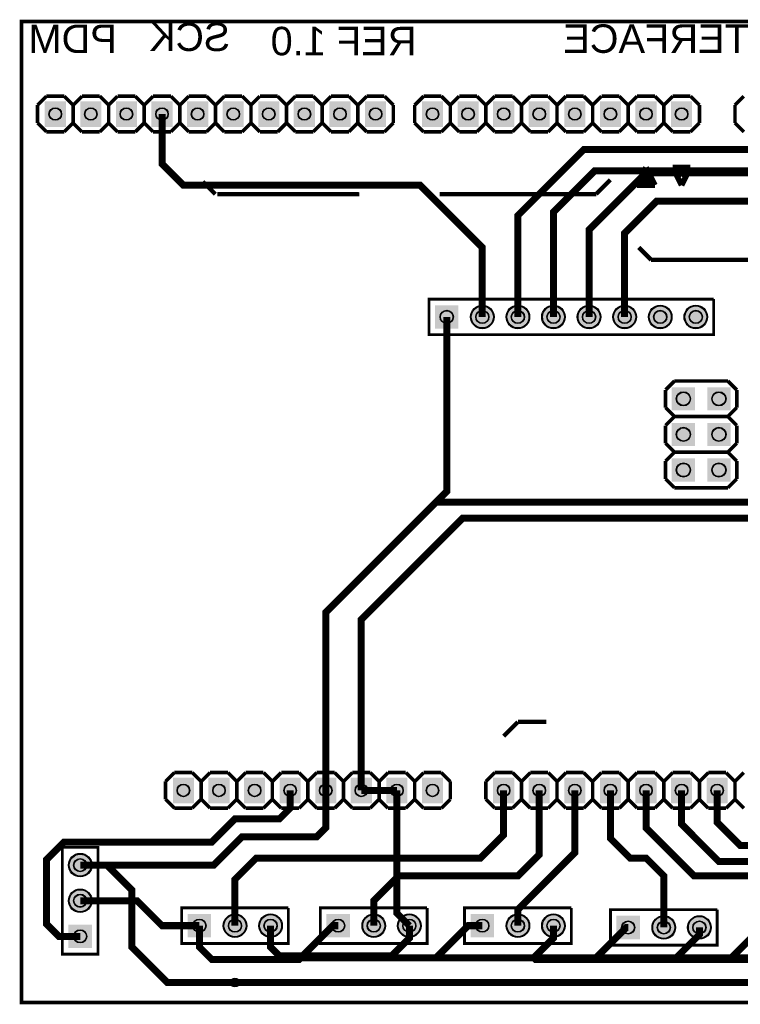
# Model space of a CAD drawing. Header units: millimetres. Extents: x 12 to 112, y -82 to -12.
# Tile 1 of 3: x 12 to 64, y -82 to -12. Entities that reach past the tile are written whole.
import ezdxf

# ---------------------------------------------------------------- set-up
doc = ezdxf.new("R2010")
doc.units = ezdxf.units.MM
for name, color, linetype, true_color in [('BoardOutline', 7, 'Continuous', 0xff00ff), ('BottomLayer', 7, 'Continuous', 0x0000ff), ('BottomSolderMaskLayer', 7, 'Continuous', 0xaa00ff), ('Hole', 7, 'Continuous', 0x222222), ('Multi-Layer', 7, 'Continuous', 0xc0c0c0), ('TopLayer', 7, 'Continuous', 0xff0000), ('TopSilkLayer', 7, 'Continuous', 0xffcc00), ('TopSolderMaskLayer', 7, 'Continuous', 0x800080)]:
    doc.layers.add(name, color=color, linetype=linetype, true_color=true_color)
doc.styles.get("Standard").update_dxf_attribs({"font": 'arial.ttf'})

msp = doc.modelspace()

# ---------------------------------------------------------------- hatches: boundary and pattern name
at = {"layer": 'BottomSolderMaskLayer'}
for points in [[(13.851, -19.71), (13.851, -17.882), (15.359, -17.882), (15.359, -19.71)], [(16.391, -19.71), (16.391, -17.882), (17.899, -17.882), (17.899, -19.71)], [(18.932, -19.71), (18.932, -17.882), (20.439, -17.882), (20.439, -19.71)], [(21.472, -19.71), (21.472, -17.882), (22.979, -17.882), (22.979, -19.71)], [(24.012, -19.71), (24.012, -17.882), (25.519, -17.882), (25.519, -19.71)], [(26.552, -19.71), (26.552, -17.882), (28.059, -17.882), (28.059, -19.71)], [(29.092, -19.71), (29.092, -17.882), (30.599, -17.882), (30.599, -19.71)], [(31.632, -19.71), (31.632, -17.882), (33.139, -17.882), (33.139, -19.71)], [(34.172, -19.71), (34.172, -17.882), (35.679, -17.882), (35.679, -19.71)], [(36.712, -19.71), (36.712, -17.882), (38.219, -17.882), (38.219, -19.71)], [(42.283, -17.882), (42.283, -19.71), (40.776, -19.71), (40.776, -17.882)], [(44.823, -17.882), (44.823, -19.71), (43.316, -19.71), (43.316, -17.882)], [(47.363, -17.882), (47.363, -19.71), (45.856, -19.71), (45.856, -17.882)], [(49.903, -17.882), (49.903, -19.71), (48.396, -19.71), (48.396, -17.882)], [(52.443, -17.882), (52.443, -19.71), (50.936, -19.71), (50.936, -17.882)], [(54.983, -17.882), (54.983, -19.71), (53.476, -19.71), (53.476, -17.882)], [(57.523, -17.882), (57.523, -19.71), (56.016, -19.71), (56.016, -17.882)], [(60.063, -17.882), (60.063, -19.71), (58.556, -19.71), (58.556, -17.882)], [(41.707, -32.436), (43.383, -32.436), (43.383, -34.112), (41.707, -34.112)], [(44.247, -33.274, 1), (45.923, -33.274, 1)], [(46.787, -33.274, 1), (48.463, -33.274, 1)], [(49.327, -33.274, 1), (51.003, -33.274, 1)], [(51.867, -33.274, 1), (53.543, -33.274, 1)], [(54.407, -33.274, 1), (56.083, -33.274, 1)], [(56.947, -33.274, 1), (58.623, -33.274, 1)], [(59.487, -33.274, 1), (61.163, -33.274, 1)], [(60.262, -38.291), (60.262, -39.942), (58.611, -39.942), (58.611, -38.291)], [(62.802, -38.291), (62.802, -39.942), (61.151, -39.942), (61.151, -38.291)], [(60.262, -40.831), (60.262, -42.482), (58.611, -42.482), (58.611, -40.831)], [(62.802, -40.831), (62.802, -42.482), (61.151, -42.482), (61.151, -40.831)], [(60.262, -43.371), (60.262, -45.022), (58.611, -45.022), (58.611, -43.371)], [(62.802, -43.371), (62.802, -45.022), (61.151, -45.022), (61.151, -43.371)], [(22.996, -67.971), (22.996, -66.142), (24.503, -66.142), (24.503, -67.971)], [(25.536, -67.971), (25.536, -66.142), (27.043, -66.142), (27.043, -67.971)], [(28.076, -67.971), (28.076, -66.142), (29.583, -66.142), (29.583, -67.971)], [(30.616, -67.971), (30.616, -66.142), (32.123, -66.142), (32.123, -67.971)], [(33.156, -67.971), (33.156, -66.142), (34.663, -66.142), (34.663, -67.971)], [(35.696, -67.971), (35.696, -66.142), (37.203, -66.142), (37.203, -67.971)], [(38.236, -67.971), (38.236, -66.142), (39.743, -66.142), (39.743, -67.971)], [(40.776, -67.971), (40.776, -66.142), (42.283, -66.142), (42.283, -67.971)], [(45.856, -67.971), (45.856, -66.142), (47.363, -66.142), (47.363, -67.971)], [(48.396, -67.971), (48.396, -66.142), (49.903, -66.142), (49.903, -67.971)], [(50.936, -67.971), (50.936, -66.142), (52.443, -66.142), (52.443, -67.971)], [(53.476, -67.971), (53.476, -66.142), (54.983, -66.142), (54.983, -67.971)], [(56.016, -67.971), (56.016, -66.142), (57.523, -66.142), (57.523, -67.971)], [(58.556, -67.971), (58.556, -66.142), (60.063, -66.142), (60.063, -67.971)], [(61.096, -67.971), (61.096, -66.142), (62.603, -66.142), (62.603, -67.971)], [(15.545, -72.39, 1), (17.221, -72.39, 1)], [(15.545, -74.93, 1), (17.221, -74.93, 1)], [(24.054, -75.87), (25.73, -75.87), (25.73, -77.546), (24.054, -77.546)], [(26.594, -76.708, 1), (28.27, -76.708, 1)], [(29.134, -76.708, 1), (30.81, -76.708, 1)], [(33.96, -75.87), (35.636, -75.87), (35.636, -77.546), (33.96, -77.546)], [(36.5, -76.708, 1), (38.176, -76.708, 1)], [(39.04, -76.708, 1), (40.716, -76.708, 1)], [(44.247, -75.87), (45.923, -75.87), (45.923, -77.546), (44.247, -77.546)], [(46.787, -76.708, 1), (48.463, -76.708, 1)], [(49.327, -76.708, 1), (51.003, -76.708, 1)], [(54.661, -75.997), (56.337, -75.997), (56.337, -77.673), (54.661, -77.673)], [(57.201, -76.835, 1), (58.877, -76.835, 1)], [(59.741, -76.835, 1), (61.417, -76.835, 1)], [(15.545, -78.308), (15.545, -76.632), (17.221, -76.632), (17.221, -78.308)]]:
    msp.add_hatch(color=256, dxfattribs=at).paths.add_polyline_path(points)
at = {"layer": 'Multi-Layer'}
for points in [[(13.894, -19.649), (13.894, -17.943), (15.316, -17.943), (15.316, -19.649)], [(16.434, -19.649), (16.434, -17.943), (17.856, -17.943), (17.856, -19.649)], [(18.974, -19.649), (18.974, -17.943), (20.396, -17.943), (20.396, -19.649)], [(21.514, -19.649), (21.514, -17.943), (22.936, -17.943), (22.936, -19.649)], [(24.054, -19.649), (24.054, -17.943), (25.476, -17.943), (25.476, -19.649)], [(26.594, -19.649), (26.594, -17.943), (28.016, -17.943), (28.016, -19.649)], [(29.134, -19.649), (29.134, -17.943), (30.556, -17.943), (30.556, -19.649)], [(31.674, -19.649), (31.674, -17.943), (33.096, -17.943), (33.096, -19.649)], [(34.214, -19.649), (34.214, -17.943), (35.636, -17.943), (35.636, -19.649)], [(36.754, -19.649), (36.754, -17.943), (38.176, -17.943), (38.176, -19.649)], [(42.24, -17.943), (42.24, -19.649), (40.818, -19.649), (40.818, -17.943)], [(44.78, -17.943), (44.78, -19.649), (43.358, -19.649), (43.358, -17.943)], [(47.32, -17.943), (47.32, -19.649), (45.898, -19.649), (45.898, -17.943)], [(49.86, -17.943), (49.86, -19.649), (48.438, -19.649), (48.438, -17.943)], [(52.4, -17.943), (52.4, -19.649), (50.978, -19.649), (50.978, -17.943)], [(54.94, -17.943), (54.94, -19.649), (53.518, -19.649), (53.518, -17.943)], [(57.48, -17.943), (57.48, -19.649), (56.058, -19.649), (56.058, -17.943)], [(60.02, -17.943), (60.02, -19.649), (58.598, -19.649), (58.598, -17.943)], [(41.758, -32.487), (43.332, -32.487), (43.332, -34.061), (41.758, -34.061)], [(44.298, -33.274, 1), (45.872, -33.274, 1)], [(46.838, -33.274, 1), (48.412, -33.274, 1)], [(49.378, -33.274, 1), (50.953, -33.274, 1)], [(51.918, -33.274, 1), (53.493, -33.274, 1)], [(54.458, -33.274, 1), (56.033, -33.274, 1)], [(56.998, -33.274, 1), (58.573, -33.274, 1)], [(59.538, -33.274, 1), (61.113, -33.274, 1)], [(60.211, -38.341), (60.211, -39.891), (58.661, -39.891), (58.661, -38.341)], [(62.751, -38.341), (62.751, -39.891), (61.201, -39.891), (61.201, -38.341)], [(60.211, -40.881), (60.211, -42.431), (58.661, -42.431), (58.661, -40.881)], [(62.751, -40.881), (62.751, -42.431), (61.201, -42.431), (61.201, -40.881)], [(60.211, -43.421), (60.211, -44.971), (58.661, -44.971), (58.661, -43.421)], [(62.751, -43.421), (62.751, -44.971), (61.201, -44.971), (61.201, -43.421)], [(23.038, -67.91), (23.038, -66.203), (24.46, -66.203), (24.46, -67.91)], [(25.578, -67.91), (25.578, -66.203), (27, -66.203), (27, -67.91)], [(28.118, -67.91), (28.118, -66.203), (29.54, -66.203), (29.54, -67.91)], [(30.658, -67.91), (30.658, -66.203), (32.08, -66.203), (32.08, -67.91)], [(33.198, -67.91), (33.198, -66.203), (34.62, -66.203), (34.62, -67.91)], [(35.738, -67.91), (35.738, -66.203), (37.16, -66.203), (37.16, -67.91)], [(38.278, -67.91), (38.278, -66.203), (39.7, -66.203), (39.7, -67.91)], [(40.818, -67.91), (40.818, -66.203), (42.24, -66.203), (42.24, -67.91)], [(45.898, -67.91), (45.898, -66.203), (47.32, -66.203), (47.32, -67.91)], [(48.438, -67.91), (48.438, -66.203), (49.86, -66.203), (49.86, -67.91)], [(50.978, -67.91), (50.978, -66.203), (52.4, -66.203), (52.4, -67.91)], [(53.518, -67.91), (53.518, -66.203), (54.94, -66.203), (54.94, -67.91)], [(56.058, -67.91), (56.058, -66.203), (57.48, -66.203), (57.48, -67.91)], [(58.598, -67.91), (58.598, -66.203), (60.02, -66.203), (60.02, -67.91)], [(61.138, -67.91), (61.138, -66.203), (62.56, -66.203), (62.56, -67.91)], [(15.596, -72.39, 1), (17.17, -72.39, 1)], [(15.596, -74.93, 1), (17.17, -74.93, 1)], [(24.105, -75.921), (25.679, -75.921), (25.679, -77.496), (24.105, -77.496)], [(26.645, -76.708, 1), (28.219, -76.708, 1)], [(29.185, -76.708, 1), (30.759, -76.708, 1)], [(34.011, -75.921), (35.585, -75.921), (35.585, -77.496), (34.011, -77.496)], [(36.551, -76.708, 1), (38.125, -76.708, 1)], [(39.091, -76.708, 1), (40.665, -76.708, 1)], [(44.298, -75.921), (45.872, -75.921), (45.872, -77.496), (44.298, -77.496)], [(46.838, -76.708, 1), (48.412, -76.708, 1)], [(49.378, -76.708, 1), (50.953, -76.708, 1)], [(54.712, -76.048), (56.287, -76.048), (56.287, -77.623), (54.712, -77.623)], [(57.252, -76.835, 1), (58.827, -76.835, 1)], [(59.792, -76.835, 1), (61.367, -76.835, 1)], [(15.596, -78.258), (15.596, -76.683), (17.17, -76.683), (17.17, -78.258)]]:
    msp.add_hatch(color=256, dxfattribs=at).paths.add_polyline_path(points)
at = {"layer": 'TopSolderMaskLayer'}
for points in [[(13.851, -19.71), (13.851, -17.882), (15.359, -17.882), (15.359, -19.71)], [(16.391, -19.71), (16.391, -17.882), (17.899, -17.882), (17.899, -19.71)], [(18.932, -19.71), (18.932, -17.882), (20.439, -17.882), (20.439, -19.71)], [(21.472, -19.71), (21.472, -17.882), (22.979, -17.882), (22.979, -19.71)], [(24.012, -19.71), (24.012, -17.882), (25.519, -17.882), (25.519, -19.71)], [(26.552, -19.71), (26.552, -17.882), (28.059, -17.882), (28.059, -19.71)], [(29.092, -19.71), (29.092, -17.882), (30.599, -17.882), (30.599, -19.71)], [(31.632, -19.71), (31.632, -17.882), (33.139, -17.882), (33.139, -19.71)], [(34.172, -19.71), (34.172, -17.882), (35.679, -17.882), (35.679, -19.71)], [(36.712, -19.71), (36.712, -17.882), (38.219, -17.882), (38.219, -19.71)], [(42.283, -17.882), (42.283, -19.71), (40.776, -19.71), (40.776, -17.882)], [(44.823, -17.882), (44.823, -19.71), (43.316, -19.71), (43.316, -17.882)], [(47.363, -17.882), (47.363, -19.71), (45.856, -19.71), (45.856, -17.882)], [(49.903, -17.882), (49.903, -19.71), (48.396, -19.71), (48.396, -17.882)], [(52.443, -17.882), (52.443, -19.71), (50.936, -19.71), (50.936, -17.882)], [(54.983, -17.882), (54.983, -19.71), (53.476, -19.71), (53.476, -17.882)], [(57.523, -17.882), (57.523, -19.71), (56.016, -19.71), (56.016, -17.882)], [(60.063, -17.882), (60.063, -19.71), (58.556, -19.71), (58.556, -17.882)], [(41.707, -32.436), (43.383, -32.436), (43.383, -34.112), (41.707, -34.112)], [(44.247, -33.274, 1), (45.923, -33.274, 1)], [(46.787, -33.274, 1), (48.463, -33.274, 1)], [(49.327, -33.274, 1), (51.003, -33.274, 1)], [(51.867, -33.274, 1), (53.543, -33.274, 1)], [(54.407, -33.274, 1), (56.083, -33.274, 1)], [(56.947, -33.274, 1), (58.623, -33.274, 1)], [(59.487, -33.274, 1), (61.163, -33.274, 1)], [(60.262, -38.291), (60.262, -39.942), (58.611, -39.942), (58.611, -38.291)], [(62.802, -38.291), (62.802, -39.942), (61.151, -39.942), (61.151, -38.291)], [(60.262, -40.831), (60.262, -42.482), (58.611, -42.482), (58.611, -40.831)], [(62.802, -40.831), (62.802, -42.482), (61.151, -42.482), (61.151, -40.831)], [(60.262, -43.371), (60.262, -45.022), (58.611, -45.022), (58.611, -43.371)], [(62.802, -43.371), (62.802, -45.022), (61.151, -45.022), (61.151, -43.371)], [(22.996, -67.971), (22.996, -66.142), (24.503, -66.142), (24.503, -67.971)], [(25.536, -67.971), (25.536, -66.142), (27.043, -66.142), (27.043, -67.971)], [(28.076, -67.971), (28.076, -66.142), (29.583, -66.142), (29.583, -67.971)], [(30.616, -67.971), (30.616, -66.142), (32.123, -66.142), (32.123, -67.971)], [(33.156, -67.971), (33.156, -66.142), (34.663, -66.142), (34.663, -67.971)], [(35.696, -67.971), (35.696, -66.142), (37.203, -66.142), (37.203, -67.971)], [(38.236, -67.971), (38.236, -66.142), (39.743, -66.142), (39.743, -67.971)], [(40.776, -67.971), (40.776, -66.142), (42.283, -66.142), (42.283, -67.971)], [(45.856, -67.971), (45.856, -66.142), (47.363, -66.142), (47.363, -67.971)], [(48.396, -67.971), (48.396, -66.142), (49.903, -66.142), (49.903, -67.971)], [(50.936, -67.971), (50.936, -66.142), (52.443, -66.142), (52.443, -67.971)], [(53.476, -67.971), (53.476, -66.142), (54.983, -66.142), (54.983, -67.971)], [(56.016, -67.971), (56.016, -66.142), (57.523, -66.142), (57.523, -67.971)], [(58.556, -67.971), (58.556, -66.142), (60.063, -66.142), (60.063, -67.971)], [(61.096, -67.971), (61.096, -66.142), (62.603, -66.142), (62.603, -67.971)], [(15.545, -72.39, 1), (17.221, -72.39, 1)], [(15.545, -74.93, 1), (17.221, -74.93, 1)], [(24.054, -75.87), (25.73, -75.87), (25.73, -77.546), (24.054, -77.546)], [(26.594, -76.708, 1), (28.27, -76.708, 1)], [(29.134, -76.708, 1), (30.81, -76.708, 1)], [(33.96, -75.87), (35.636, -75.87), (35.636, -77.546), (33.96, -77.546)], [(36.5, -76.708, 1), (38.176, -76.708, 1)], [(39.04, -76.708, 1), (40.716, -76.708, 1)], [(44.247, -75.87), (45.923, -75.87), (45.923, -77.546), (44.247, -77.546)], [(46.787, -76.708, 1), (48.463, -76.708, 1)], [(49.327, -76.708, 1), (51.003, -76.708, 1)], [(54.661, -75.997), (56.337, -75.997), (56.337, -77.673), (54.661, -77.673)], [(57.201, -76.835, 1), (58.877, -76.835, 1)], [(59.741, -76.835, 1), (61.417, -76.835, 1)], [(15.545, -78.308), (15.545, -76.632), (17.221, -76.632), (17.221, -78.308)]]:
    msp.add_hatch(color=256, dxfattribs=at).paths.add_polyline_path(points)

# ---------------------------------------------------------------- linework, layer by layer
at = {"layer": 'BoardOutline', "const_width": 0.254}
msp.add_lwpolyline([(12.192, -12.192), (112.192, -12.192), (112.192, -82.192), (12.192, -82.192), (12.192, -12.192)], close=True, dxfattribs=at)
at = {"layer": 'BottomLayer', "const_width": 0.5}
for points in [[(79.629, -18.796), (79.629, -19.939), (76.581, -22.987), (56.769, -22.987), (52.705, -27.051), (52.705, -33.274)], [(55.245, -33.274), (55.245, -27.305), (57.531, -25.019), (77.597, -25.019), (82.169, -20.447), (82.169, -18.796)], [(38.989, -67.056), (38.989, -75.819), (39.878, -76.708)], [(16.383, -72.39), (18.288, -72.39), (20.066, -74.168), (20.066, -78.232), (22.606, -80.772), (27.432, -80.772)], [(39.878, -76.708), (39.878, -77.597), (38.608, -78.867), (30.607, -78.867), (29.972, -78.232), (29.972, -76.708)], [(50.165, -76.708), (50.165, -77.597), (48.768, -78.994), (38.735, -78.994), (38.608, -78.867)], [(70.485, -76.708), (70.485, -77.216), (68.58, -79.121), (58.801, -79.121)], [(60.579, -76.835), (60.579, -77.343), (58.801, -79.121), (48.895, -79.121), (48.768, -78.994)]]:
    msp.add_lwpolyline(points, dxfattribs=at)
at = {"layer": 'BottomSolderMaskLayer'}
for centre, radius in [((14.605, -18.796), 0.449), ((17.145, -18.796), 0.449), ((19.685, -18.796), 0.449), ((22.225, -18.796), 0.449), ((24.765, -18.796), 0.449), ((27.305, -18.796), 0.449), ((29.845, -18.796), 0.449), ((32.385, -18.796), 0.449), ((34.925, -18.796), 0.449), ((37.465, -18.796), 0.449), ((41.529, -18.796), 0.449), ((44.069, -18.796), 0.449), ((46.609, -18.796), 0.449), ((49.149, -18.796), 0.449), ((51.689, -18.796), 0.449), ((54.229, -18.796), 0.449), ((56.769, -18.796), 0.449), ((59.309, -18.796), 0.449), ((42.545, -33.274), 0.473), ((45.085, -33.274), 0.838), ((45.085, -33.274), 0.473), ((47.625, -33.274), 0.838), ((47.625, -33.274), 0.473), ((50.165, -33.274), 0.838), ((50.165, -33.274), 0.473), ((52.705, -33.274), 0.838), ((52.705, -33.274), 0.473), ((55.245, -33.274), 0.838), ((55.245, -33.274), 0.473), ((57.785, -33.274), 0.838), ((57.785, -33.274), 0.473), ((60.325, -33.274), 0.838), ((60.325, -33.274), 0.473), ((59.436, -39.116), 0.506), ((61.976, -39.116), 0.506), ((59.436, -41.656), 0.506), ((61.976, -41.656), 0.506), ((59.436, -44.196), 0.506), ((61.976, -44.196), 0.506), ((23.749, -67.056), 0.449), ((26.289, -67.056), 0.449), ((28.829, -67.056), 0.449), ((31.369, -67.056), 0.449), ((33.909, -67.056), 0.449), ((36.449, -67.056), 0.449), ((38.989, -67.056), 0.449), ((41.529, -67.056), 0.449), ((46.609, -67.056), 0.449), ((49.149, -67.056), 0.449), ((51.689, -67.056), 0.449), ((54.229, -67.056), 0.449), ((56.769, -67.056), 0.449), ((59.309, -67.056), 0.449), ((61.849, -67.056), 0.449), ((16.383, -72.39), 0.838), ((16.383, -72.39), 0.473), ((16.383, -74.93), 0.838), ((16.383, -74.93), 0.473), ((27.432, -76.708), 0.838), ((29.972, -76.708), 0.838), ((37.338, -76.708), 0.838), ((39.878, -76.708), 0.838), ((47.625, -76.708), 0.838), ((50.165, -76.708), 0.838), ((24.892, -76.708), 0.473), ((27.432, -76.708), 0.473), ((29.972, -76.708), 0.473), ((34.798, -76.708), 0.473), ((37.338, -76.708), 0.473), ((39.878, -76.708), 0.473), ((45.085, -76.708), 0.473), ((47.625, -76.708), 0.473), ((50.165, -76.708), 0.473), ((55.499, -76.835), 0.473), ((58.039, -76.835), 0.838), ((58.039, -76.835), 0.473), ((60.579, -76.835), 0.838), ((60.579, -76.835), 0.473), ((16.383, -77.47), 0.473)]:
    msp.add_circle(centre, radius, dxfattribs=at)
at = {"layer": 'Hole'}
msp.add_circle((27.432, -80.772), 0.152, dxfattribs=at)
at = {"layer": 'Multi-Layer'}
for centre, radius in [((14.605, -18.796), 0.424), ((17.145, -18.796), 0.424), ((19.685, -18.796), 0.424), ((22.225, -18.796), 0.424), ((24.765, -18.796), 0.424), ((27.305, -18.796), 0.424), ((29.845, -18.796), 0.424), ((32.385, -18.796), 0.424), ((34.925, -18.796), 0.424), ((37.465, -18.796), 0.424), ((41.529, -18.796), 0.424), ((44.069, -18.796), 0.424), ((46.609, -18.796), 0.424), ((49.149, -18.796), 0.424), ((51.689, -18.796), 0.424), ((54.229, -18.796), 0.424), ((56.769, -18.796), 0.424), ((59.309, -18.796), 0.424), ((42.545, -33.274), 0.445), ((45.085, -33.274), 0.787), ((45.085, -33.274), 0.445), ((47.625, -33.274), 0.787), ((47.625, -33.274), 0.445), ((50.165, -33.274), 0.787), ((50.165, -33.274), 0.445), ((52.705, -33.274), 0.787), ((52.705, -33.274), 0.445), ((55.245, -33.274), 0.787), ((55.245, -33.274), 0.445), ((57.785, -33.274), 0.787), ((57.785, -33.274), 0.445), ((60.325, -33.274), 0.787), ((60.325, -33.274), 0.445), ((59.436, -39.116), 0.475), ((61.976, -39.116), 0.475), ((59.436, -41.656), 0.475), ((61.976, -41.656), 0.475), ((59.436, -44.196), 0.475), ((61.976, -44.196), 0.475), ((23.749, -67.056), 0.424), ((26.289, -67.056), 0.424), ((28.829, -67.056), 0.424), ((31.369, -67.056), 0.424), ((33.909, -67.056), 0.424), ((36.449, -67.056), 0.424), ((38.989, -67.056), 0.424), ((41.529, -67.056), 0.424), ((46.609, -67.056), 0.424), ((49.149, -67.056), 0.424), ((51.689, -67.056), 0.424), ((54.229, -67.056), 0.424), ((56.769, -67.056), 0.424), ((59.309, -67.056), 0.424), ((61.849, -67.056), 0.424), ((16.383, -72.39), 0.787), ((16.383, -72.39), 0.445), ((16.383, -74.93), 0.787), ((16.383, -74.93), 0.445), ((24.892, -76.708), 0.445), ((27.432, -76.708), 0.787), ((27.432, -76.708), 0.445), ((29.972, -76.708), 0.787), ((29.972, -76.708), 0.445), ((34.798, -76.708), 0.445), ((37.338, -76.708), 0.787), ((37.338, -76.708), 0.445), ((39.878, -76.708), 0.787), ((39.878, -76.708), 0.445), ((45.085, -76.708), 0.445), ((47.625, -76.708), 0.787), ((47.625, -76.708), 0.445), ((50.165, -76.708), 0.787), ((50.165, -76.708), 0.445), ((55.499, -76.835), 0.445), ((58.039, -76.835), 0.787), ((58.039, -76.835), 0.445), ((60.579, -76.835), 0.787), ((60.579, -76.835), 0.445), ((16.383, -77.47), 0.445), ((27.432, -80.772), 0.31)]:
    msp.add_circle(centre, radius, dxfattribs=at)
at = {"layer": 'TopLayer', "const_width": 0.5}
for points in [[(22.225, -18.796), (22.225, -22.352), (23.749, -23.876), (40.64, -23.876), (45.085, -28.321), (45.085, -33.274)], [(69.469, -18.796), (69.469, -20.066), (68.199, -21.336), (52.324, -21.336), (47.625, -26.035), (47.625, -33.274)], [(50.165, -33.274), (50.165, -25.781), (53.086, -22.86), (68.707, -22.86), (71.882, -19.685), (72.009, -19.558), (72.009, -18.796)], [(42.545, -33.274), (42.545, -45.72), (41.783, -46.482)], [(33.909, -67.056), (33.909, -54.356), (41.783, -46.482), (65.659, -46.482), (69.85, -42.291), (72.644, -42.291), (72.771, -42.164)], [(72.771, -44.704), (69.723, -44.704), (66.802, -47.625), (43.688, -47.625), (36.576, -54.737), (36.449, -54.864), (36.449, -67.056)], [(16.383, -77.47), (14.859, -77.47), (13.97, -76.581), (13.97, -72.009), (15.24, -70.739), (25.781, -70.739), (27.432, -69.088), (30.607, -69.088), (31.369, -68.326), (31.369, -67.056)], [(16.383, -72.39), (25.908, -72.39), (27.94, -70.358), (33.274, -70.358), (33.909, -69.723), (33.909, -67.056)], [(46.609, -67.056), (46.609, -70.231), (44.958, -71.882), (28.956, -71.882), (27.432, -73.406), (27.432, -76.708)], [(36.449, -67.056), (38.989, -67.056)], [(37.338, -76.708), (37.338, -74.93), (39.116, -73.152), (47.625, -73.152), (49.149, -71.628), (49.149, -67.056)], [(47.625, -76.708), (47.625, -75.565), (51.562, -71.628), (51.689, -71.501), (51.689, -67.056)], [(58.039, -76.835), (58.039, -73.152), (56.769, -71.882), (55.626, -71.882), (54.229, -70.485), (54.229, -67.056)], [(67.945, -76.708), (67.945, -74.295), (66.802, -73.152), (60.198, -73.152), (56.769, -69.723), (56.769, -67.056)], [(78.105, -76.835), (78.105, -73.787), (76.454, -72.136), (61.976, -72.136), (59.309, -69.469), (59.309, -67.056)], [(88.011, -76.708), (88.011, -73.152), (85.852, -70.993), (63.5, -70.993), (61.849, -69.342), (61.849, -67.056)], [(27.432, -80.772), (91.948, -80.772), (94.107, -78.613), (94.107, -73.787), (93.98, -73.66)], [(24.892, -76.708), (22.225, -76.708), (20.447, -74.93), (16.383, -74.93)], [(34.798, -76.708), (34.417, -76.708), (32.004, -79.121), (25.781, -79.121), (24.892, -78.232), (24.892, -76.708)], [(45.085, -76.708), (44.069, -76.708), (41.783, -78.994), (32.131, -78.994), (32.004, -79.121)], [(65.405, -76.708), (65.151, -76.708), (62.865, -78.994), (52.92, -78.994)], [(41.783, -78.994), (53.213, -78.994), (54.356, -77.851), (55.372, -76.835), (55.499, -76.835)], [(62.865, -78.994), (72.263, -78.994), (74.422, -76.835), (75.565, -76.835)]]:
    msp.add_lwpolyline(points, dxfattribs=at)
at = {"layer": 'TopSilkLayer'}
for points, const_width in [([(13.97, -17.526), (13.335, -18.161)], 0.254), ([(13.97, -17.526), (15.24, -17.526)], 0.254), ([(15.24, -17.526), (15.875, -18.161)], 0.254), ([(15.875, -18.161), (16.51, -17.526)], 0.254), ([(16.51, -17.526), (17.78, -17.526)], 0.254), ([(17.78, -17.526), (18.415, -18.161)], 0.254), ([(18.415, -18.161), (19.05, -17.526)], 0.254), ([(19.05, -17.526), (20.32, -17.526)], 0.254), ([(20.32, -17.526), (20.955, -18.161)], 0.254), ([(21.59, -17.526), (20.955, -18.161)], 0.254), ([(21.59, -17.526), (22.86, -17.526)], 0.254), ([(22.86, -17.526), (23.495, -18.161)], 0.254), ([(23.495, -18.161), (24.13, -17.526)], 0.254), ([(24.13, -17.526), (25.4, -17.526)], 0.254), ([(25.4, -17.526), (26.035, -18.161)], 0.254), ([(26.035, -18.161), (26.67, -17.526)], 0.254), ([(26.67, -17.526), (27.94, -17.526)], 0.254), ([(27.94, -17.526), (28.575, -18.161)], 0.254), ([(29.21, -17.526), (28.575, -18.161)], 0.254), ([(29.21, -17.526), (30.48, -17.526)], 0.254), ([(30.48, -17.526), (31.115, -18.161)], 0.254), ([(31.115, -18.161), (31.75, -17.526)], 0.254), ([(31.75, -17.526), (33.02, -17.526)], 0.254), ([(33.02, -17.526), (33.655, -18.161)], 0.254), ([(33.655, -18.161), (34.29, -17.526)], 0.254), ([(34.29, -17.526), (35.56, -17.526)], 0.254), ([(35.56, -17.526), (36.195, -18.161)], 0.254), ([(36.83, -17.526), (36.195, -18.161)], 0.254), ([(36.83, -17.526), (38.1, -17.526)], 0.254), ([(38.1, -17.526), (38.735, -18.161)], 0.254), ([(40.259, -18.161), (40.894, -17.526)], 0.254), ([(40.894, -17.526), (42.164, -17.526)], 0.254), ([(42.799, -18.161), (42.164, -17.526)], 0.254), ([(42.799, -18.161), (43.434, -17.526)], 0.254), ([(43.434, -17.526), (44.704, -17.526)], 0.254), ([(45.339, -18.161), (44.704, -17.526)], 0.254), ([(45.339, -18.161), (45.974, -17.526)], 0.254), ([(45.974, -17.526), (47.244, -17.526)], 0.254), ([(47.244, -17.526), (47.879, -18.161)], 0.254), ([(47.879, -18.161), (48.514, -17.526)], 0.254), ([(48.514, -17.526), (49.784, -17.526)], 0.254), ([(49.784, -17.526), (50.419, -18.161)], 0.254), ([(50.419, -18.161), (51.054, -17.526)], 0.254), ([(51.054, -17.526), (52.324, -17.526)], 0.254), ([(52.959, -18.161), (52.324, -17.526)], 0.254), ([(52.959, -18.161), (53.594, -17.526)], 0.254), ([(53.594, -17.526), (54.864, -17.526)], 0.254), ([(54.864, -17.526), (55.499, -18.161)], 0.254), ([(55.499, -18.161), (56.134, -17.526)], 0.254), ([(56.134, -17.526), (57.404, -17.526)], 0.254), ([(57.404, -17.526), (58.039, -18.161)], 0.254), ([(58.039, -18.161), (58.674, -17.526)], 0.254), ([(58.674, -17.526), (59.944, -17.526)], 0.254), ([(60.579, -18.161), (59.944, -17.526)], 0.254), ([(63.119, -18.161), (63.754, -17.526)], 0.254), ([(13.335, -18.161), (13.335, -19.431)], 0.254), ([(15.875, -18.161), (15.875, -19.431)], 0.254), ([(18.415, -18.161), (18.415, -19.431)], 0.254), ([(20.955, -18.161), (20.955, -19.431)], 0.254), ([(23.495, -18.161), (23.495, -19.431)], 0.254), ([(26.035, -18.161), (26.035, -19.431)], 0.254), ([(28.575, -18.161), (28.575, -19.431)], 0.254), ([(31.115, -18.161), (31.115, -19.431)], 0.254), ([(33.655, -18.161), (33.655, -19.431)], 0.254), ([(36.195, -18.161), (36.195, -19.431)], 0.254), ([(38.735, -18.161), (38.735, -19.431)], 0.254), ([(40.259, -19.431), (40.259, -18.161)], 0.254), ([(42.799, -19.431), (42.799, -18.161)], 0.254), ([(45.339, -19.431), (45.339, -18.161)], 0.254), ([(47.879, -19.431), (47.879, -18.161)], 0.254), ([(50.419, -19.431), (50.419, -18.161)], 0.254), ([(52.959, -19.431), (52.959, -18.161)], 0.254), ([(55.499, -19.431), (55.499, -18.161)], 0.254), ([(58.039, -19.431), (58.039, -18.161)], 0.254), ([(60.579, -19.431), (60.579, -18.161)], 0.254), ([(63.119, -19.431), (63.119, -18.161)], 0.254), ([(13.335, -19.431), (13.97, -20.066)], 0.254), ([(15.875, -19.431), (15.24, -20.066)], 0.254), ([(16.51, -20.066), (15.875, -19.431)], 0.254), ([(18.415, -19.431), (17.78, -20.066)], 0.254), ([(19.05, -20.066), (18.415, -19.431)], 0.254), ([(20.955, -19.431), (20.32, -20.066)], 0.254), ([(20.955, -19.431), (21.59, -20.066)], 0.254), ([(23.495, -19.431), (22.86, -20.066)], 0.254), ([(24.13, -20.066), (23.495, -19.431)], 0.254), ([(26.035, -19.431), (25.4, -20.066)], 0.254), ([(26.67, -20.066), (26.035, -19.431)], 0.254), ([(28.575, -19.431), (27.94, -20.066)], 0.254), ([(28.575, -19.431), (29.21, -20.066)], 0.254), ([(31.115, -19.431), (30.48, -20.066)], 0.254), ([(31.75, -20.066), (31.115, -19.431)], 0.254), ([(33.655, -19.431), (33.02, -20.066)], 0.254), ([(34.29, -20.066), (33.655, -19.431)], 0.254), ([(36.195, -19.431), (35.56, -20.066)], 0.254), ([(36.195, -19.431), (36.83, -20.066)], 0.254), ([(38.735, -19.431), (38.1, -20.066)], 0.254), ([(40.894, -20.066), (40.259, -19.431)], 0.254), ([(42.164, -20.066), (42.799, -19.431)], 0.254), ([(43.434, -20.066), (42.799, -19.431)], 0.254), ([(44.704, -20.066), (45.339, -19.431)], 0.254), ([(45.974, -20.066), (45.339, -19.431)], 0.254), ([(47.879, -19.431), (47.244, -20.066)], 0.254), ([(48.514, -20.066), (47.879, -19.431)], 0.254), ([(50.419, -19.431), (49.784, -20.066)], 0.254), ([(51.054, -20.066), (50.419, -19.431)], 0.254), ([(52.324, -20.066), (52.959, -19.431)], 0.254), ([(53.594, -20.066), (52.959, -19.431)], 0.254), ([(55.499, -19.431), (54.864, -20.066)], 0.254), ([(56.134, -20.066), (55.499, -19.431)], 0.254), ([(58.039, -19.431), (57.404, -20.066)], 0.254), ([(58.674, -20.066), (58.039, -19.431)], 0.254), ([(59.944, -20.066), (60.579, -19.431)], 0.254), ([(63.754, -20.066), (63.119, -19.431)], 0.254), ([(15.24, -20.066), (13.97, -20.066)], 0.254), ([(17.78, -20.066), (16.51, -20.066)], 0.254), ([(20.32, -20.066), (19.05, -20.066)], 0.254), ([(22.86, -20.066), (21.59, -20.066)], 0.254), ([(25.4, -20.066), (24.13, -20.066)], 0.254), ([(27.94, -20.066), (26.67, -20.066)], 0.254), ([(30.48, -20.066), (29.21, -20.066)], 0.254), ([(33.02, -20.066), (31.75, -20.066)], 0.254), ([(35.56, -20.066), (34.29, -20.066)], 0.254), ([(38.1, -20.066), (36.83, -20.066)], 0.254), ([(42.164, -20.066), (40.894, -20.066)], 0.254), ([(44.704, -20.066), (43.434, -20.066)], 0.254), ([(47.244, -20.066), (45.974, -20.066)], 0.254), ([(49.784, -20.066), (48.514, -20.066)], 0.254), ([(52.324, -20.066), (51.054, -20.066)], 0.254), ([(54.864, -20.066), (53.594, -20.066)], 0.254), ([(57.404, -20.066), (56.134, -20.066)], 0.254), ([(59.944, -20.066), (58.674, -20.066)], 0.254), ([(56.134, -23.876), (56.769, -22.606)], 0.406), ([(56.769, -22.606), (57.404, -23.876)], 0.406), ([(58.674, -22.606), (59.309, -22.606)], 0.406), ([(59.309, -23.876), (58.674, -22.606)], 0.406), ([(58.674, -22.606), (59.309, -23.241)], 0.406), ([(59.944, -22.606), (59.309, -23.876)], 0.406), ([(59.309, -23.241), (59.944, -22.606)], 0.406), ([(59.944, -22.606), (59.309, -22.606)], 0.406), ([(59.309, -22.606), (59.309, -23.241)], 0.406), ([(56.134, -23.876), (56.769, -23.241)], 0.406), ([(56.769, -23.241), (56.769, -23.876)], 0.406), ([(57.404, -23.876), (56.769, -23.241)], 0.406), ([(26.035, -24.511), (25.146, -23.622)], 0.305), ([(53.213, -24.511), (54.229, -23.495)], 0.305), ([(56.769, -23.876), (56.134, -23.876)], 0.406), ([(56.769, -23.876), (57.404, -23.876)], 0.406), ([(26.162, -24.506), (36.309, -24.524)], 0.305), ([(42.037, -24.511), (53.213, -24.511)], 0.305), ([(57.137, -29.2), (56.248, -28.311)], 0.305), ([(57.127, -29.202), (65.258, -29.205)], 0.305), ([(61.595, -32.004), (61.595, -34.544), (41.275, -34.544), (41.275, -32.004), (43.18, -32.004)], 0.203), ([(61.595, -32.004), (43.18, -32.004)], 0.203), ([(58.801, -37.846), (58.166, -38.481)], 0.254), ([(58.801, -37.846), (62.611, -37.846)], 0.254), ([(62.611, -37.846), (63.246, -38.481)], 0.254), ([(58.166, -38.481), (58.166, -39.751)], 0.254), ([(63.246, -38.481), (63.246, -39.751)], 0.254), ([(58.166, -39.751), (58.801, -40.386)], 0.254), ([(63.246, -39.751), (62.611, -40.386)], 0.254), ([(58.801, -40.386), (58.166, -41.021)], 0.254), ([(62.611, -40.386), (58.801, -40.386)], 0.254), ([(62.611, -40.386), (63.246, -41.021)], 0.254), ([(58.166, -41.021), (58.166, -42.291)], 0.254), ([(63.246, -41.021), (63.246, -42.291)], 0.254), ([(58.166, -42.291), (58.801, -42.926)], 0.254), ([(58.801, -42.926), (58.166, -43.561)], 0.254), ([(62.611, -42.926), (58.801, -42.926)], 0.254), ([(63.246, -42.291), (62.611, -42.926)], 0.254), ([(62.611, -42.926), (63.246, -43.561)], 0.254), ([(58.166, -43.561), (58.166, -44.831)], 0.254), ([(63.246, -43.561), (63.246, -44.831)], 0.254), ([(58.166, -44.831), (58.801, -45.466)], 0.254), ([(63.246, -44.831), (62.611, -45.466)], 0.254), ([(62.611, -45.466), (58.801, -45.466)], 0.254), ([(47.623, -62.169), (46.607, -63.185)], 0.305), ([(49.655, -62.169), (47.623, -62.169)], 0.305), ([(23.114, -65.786), (22.479, -66.421)], 0.254), ([(23.114, -65.786), (24.384, -65.786)], 0.254), ([(24.384, -65.786), (25.019, -66.421)], 0.254), ([(25.019, -66.421), (25.654, -65.786)], 0.254), ([(25.654, -65.786), (26.924, -65.786)], 0.254), ([(26.924, -65.786), (27.559, -66.421)], 0.254), ([(27.559, -66.421), (28.194, -65.786)], 0.254), ([(28.194, -65.786), (29.464, -65.786)], 0.254), ([(29.464, -65.786), (30.099, -66.421)], 0.254), ([(30.734, -65.786), (30.099, -66.421)], 0.254), ([(30.734, -65.786), (32.004, -65.786)], 0.254), ([(32.004, -65.786), (32.639, -66.421)], 0.254), ([(32.639, -66.421), (33.274, -65.786)], 0.254), ([(33.274, -65.786), (34.544, -65.786)], 0.254), ([(34.544, -65.786), (35.179, -66.421)], 0.254), ([(35.179, -66.421), (35.814, -65.786)], 0.254), ([(35.814, -65.786), (37.084, -65.786)], 0.254), ([(37.084, -65.786), (37.719, -66.421)], 0.254), ([(38.354, -65.786), (37.719, -66.421)], 0.254), ([(38.354, -65.786), (39.624, -65.786)], 0.254), ([(39.624, -65.786), (40.259, -66.421)], 0.254), ([(40.894, -65.786), (40.259, -66.421)], 0.254), ([(40.894, -65.786), (42.164, -65.786)], 0.254), ([(42.164, -65.786), (42.799, -66.421)], 0.254), ([(45.974, -65.786), (45.339, -66.421)], 0.254), ([(45.974, -65.786), (47.244, -65.786)], 0.254), ([(47.244, -65.786), (47.879, -66.421)], 0.254), ([(47.879, -66.421), (48.514, -65.786)], 0.254), ([(48.514, -65.786), (49.784, -65.786)], 0.254), ([(49.784, -65.786), (50.419, -66.421)], 0.254), ([(50.419, -66.421), (51.054, -65.786)], 0.254), ([(51.054, -65.786), (52.324, -65.786)], 0.254), ([(52.324, -65.786), (52.959, -66.421)], 0.254), ([(53.594, -65.786), (52.959, -66.421)], 0.254), ([(53.594, -65.786), (54.864, -65.786)], 0.254), ([(54.864, -65.786), (55.499, -66.421)], 0.254), ([(55.499, -66.421), (56.134, -65.786)], 0.254), ([(56.134, -65.786), (57.404, -65.786)], 0.254), ([(57.404, -65.786), (58.039, -66.421)], 0.254), ([(58.039, -66.421), (58.674, -65.786)], 0.254), ([(58.674, -65.786), (59.944, -65.786)], 0.254), ([(59.944, -65.786), (60.579, -66.421)], 0.254), ([(61.214, -65.786), (60.579, -66.421)], 0.254), ([(61.214, -65.786), (62.484, -65.786)], 0.254), ([(62.484, -65.786), (63.119, -66.421)], 0.254), ([(63.754, -65.786), (63.119, -66.421)], 0.254), ([(22.479, -66.421), (22.479, -67.691)], 0.254), ([(25.019, -66.421), (25.019, -67.691)], 0.254), ([(27.559, -66.421), (27.559, -67.691)], 0.254), ([(30.099, -66.421), (30.099, -67.691)], 0.254), ([(32.639, -66.421), (32.639, -67.691)], 0.254), ([(35.179, -66.421), (35.179, -67.691)], 0.254), ([(37.719, -66.421), (37.719, -67.691)], 0.254), ([(40.259, -66.421), (40.259, -67.691)], 0.254), ([(42.799, -66.421), (42.799, -67.691)], 0.254), ([(45.339, -66.421), (45.339, -67.691)], 0.254), ([(47.879, -66.421), (47.879, -67.691)], 0.254), ([(50.419, -66.421), (50.419, -67.691)], 0.254), ([(52.959, -66.421), (52.959, -67.691)], 0.254), ([(55.499, -66.421), (55.499, -67.691)], 0.254), ([(58.039, -66.421), (58.039, -67.691)], 0.254), ([(60.579, -66.421), (60.579, -67.691)], 0.254), ([(63.119, -66.421), (63.119, -67.691)], 0.254), ([(22.479, -67.691), (23.114, -68.326)], 0.254), ([(25.019, -67.691), (24.384, -68.326)], 0.254), ([(25.654, -68.326), (25.019, -67.691)], 0.254), ([(27.559, -67.691), (26.924, -68.326)], 0.254), ([(28.194, -68.326), (27.559, -67.691)], 0.254), ([(30.099, -67.691), (29.464, -68.326)], 0.254), ([(30.099, -67.691), (30.734, -68.326)], 0.254), ([(32.639, -67.691), (32.004, -68.326)], 0.254), ([(33.274, -68.326), (32.639, -67.691)], 0.254), ([(35.179, -67.691), (34.544, -68.326)], 0.254), ([(35.814, -68.326), (35.179, -67.691)], 0.254), ([(37.719, -67.691), (37.084, -68.326)], 0.254), ([(37.719, -67.691), (38.354, -68.326)], 0.254), ([(40.259, -67.691), (39.624, -68.326)], 0.254), ([(40.259, -67.691), (40.894, -68.326)], 0.254), ([(42.799, -67.691), (42.164, -68.326)], 0.254), ([(45.339, -67.691), (45.974, -68.326)], 0.254), ([(47.879, -67.691), (47.244, -68.326)], 0.254), ([(48.514, -68.326), (47.879, -67.691)], 0.254), ([(50.419, -67.691), (49.784, -68.326)], 0.254), ([(51.054, -68.326), (50.419, -67.691)], 0.254), ([(52.959, -67.691), (52.324, -68.326)], 0.254), ([(52.959, -67.691), (53.594, -68.326)], 0.254), ([(55.499, -67.691), (54.864, -68.326)], 0.254), ([(56.134, -68.326), (55.499, -67.691)], 0.254), ([(58.039, -67.691), (57.404, -68.326)], 0.254), ([(58.674, -68.326), (58.039, -67.691)], 0.254), ([(60.579, -67.691), (59.944, -68.326)], 0.254), ([(60.579, -67.691), (61.214, -68.326)], 0.254), ([(63.119, -67.691), (62.484, -68.326)], 0.254), ([(63.119, -67.691), (63.754, -68.326)], 0.254), ([(24.384, -68.326), (23.114, -68.326)], 0.254), ([(26.924, -68.326), (25.654, -68.326)], 0.254), ([(29.464, -68.326), (28.194, -68.326)], 0.254), ([(32.004, -68.326), (30.734, -68.326)], 0.254), ([(34.544, -68.326), (33.274, -68.326)], 0.254), ([(37.084, -68.326), (35.814, -68.326)], 0.254), ([(39.624, -68.326), (38.354, -68.326)], 0.254), ([(42.164, -68.326), (40.894, -68.326)], 0.254), ([(47.244, -68.326), (45.974, -68.326)], 0.254), ([(49.784, -68.326), (48.514, -68.326)], 0.254), ([(52.324, -68.326), (51.054, -68.326)], 0.254), ([(54.864, -68.326), (53.594, -68.326)], 0.254), ([(57.404, -68.326), (56.134, -68.326)], 0.254), ([(59.944, -68.326), (58.674, -68.326)], 0.254), ([(62.484, -68.326), (61.214, -68.326)], 0.254), ([(15.113, -76.835), (15.113, -78.74), (17.653, -78.74), (17.653, -71.12), (15.113, -71.12)], 0.203), ([(15.113, -71.12), (15.113, -76.835)], 0.203), ([(25.527, -75.438), (23.622, -75.438), (23.622, -77.978), (31.242, -77.978), (31.242, -75.438)], 0.203), ([(31.242, -75.438), (25.527, -75.438)], 0.203), ([(35.433, -75.438), (33.528, -75.438), (33.528, -77.978), (41.148, -77.978), (41.148, -75.438)], 0.203), ([(41.148, -75.438), (35.433, -75.438)], 0.203), ([(45.72, -75.438), (43.815, -75.438), (43.815, -77.978), (51.435, -77.978), (51.435, -75.438)], 0.203), ([(51.435, -75.438), (45.72, -75.438)], 0.203), ([(56.134, -75.565), (54.229, -75.565), (54.229, -78.105), (61.849, -78.105), (61.849, -75.565)], 0.203), ([(61.849, -75.565), (56.134, -75.565)], 0.203)]:
    msp.add_lwpolyline(points, dxfattribs=dict(at, const_width=const_width))
at = {"layer": 'TopSolderMaskLayer'}
for centre, radius in [((14.605, -18.796), 0.449), ((17.145, -18.796), 0.449), ((19.685, -18.796), 0.449), ((22.225, -18.796), 0.449), ((24.765, -18.796), 0.449), ((27.305, -18.796), 0.449), ((29.845, -18.796), 0.449), ((32.385, -18.796), 0.449), ((34.925, -18.796), 0.449), ((37.465, -18.796), 0.449), ((41.529, -18.796), 0.449), ((44.069, -18.796), 0.449), ((46.609, -18.796), 0.449), ((49.149, -18.796), 0.449), ((51.689, -18.796), 0.449), ((54.229, -18.796), 0.449), ((56.769, -18.796), 0.449), ((59.309, -18.796), 0.449), ((42.545, -33.274), 0.473), ((45.085, -33.274), 0.838), ((45.085, -33.274), 0.473), ((47.625, -33.274), 0.838), ((47.625, -33.274), 0.473), ((50.165, -33.274), 0.838), ((50.165, -33.274), 0.473), ((52.705, -33.274), 0.838), ((52.705, -33.274), 0.473), ((55.245, -33.274), 0.838), ((55.245, -33.274), 0.473), ((57.785, -33.274), 0.838), ((57.785, -33.274), 0.473), ((60.325, -33.274), 0.838), ((60.325, -33.274), 0.473), ((59.436, -39.116), 0.506), ((61.976, -39.116), 0.506), ((59.436, -41.656), 0.506), ((61.976, -41.656), 0.506), ((59.436, -44.196), 0.506), ((61.976, -44.196), 0.506), ((23.749, -67.056), 0.449), ((26.289, -67.056), 0.449), ((28.829, -67.056), 0.449), ((31.369, -67.056), 0.449), ((33.909, -67.056), 0.449), ((36.449, -67.056), 0.449), ((38.989, -67.056), 0.449), ((41.529, -67.056), 0.449), ((46.609, -67.056), 0.449), ((49.149, -67.056), 0.449), ((51.689, -67.056), 0.449), ((54.229, -67.056), 0.449), ((56.769, -67.056), 0.449), ((59.309, -67.056), 0.449), ((61.849, -67.056), 0.449), ((16.383, -72.39), 0.838), ((16.383, -72.39), 0.473), ((16.383, -74.93), 0.838), ((16.383, -74.93), 0.473), ((27.432, -76.708), 0.838), ((29.972, -76.708), 0.838), ((37.338, -76.708), 0.838), ((39.878, -76.708), 0.838), ((47.625, -76.708), 0.838), ((50.165, -76.708), 0.838), ((24.892, -76.708), 0.473), ((27.432, -76.708), 0.473), ((29.972, -76.708), 0.473), ((34.798, -76.708), 0.473), ((37.338, -76.708), 0.473), ((39.878, -76.708), 0.473), ((45.085, -76.708), 0.473), ((47.625, -76.708), 0.473), ((50.165, -76.708), 0.473), ((55.499, -76.835), 0.473), ((58.039, -76.835), 0.838), ((58.039, -76.835), 0.473), ((60.579, -76.835), 0.838), ((60.579, -76.835), 0.473), ((16.383, -77.47), 0.473)]:
    msp.add_circle(centre, radius, dxfattribs=at)

# ---------------------------------------------------------------- texts
at = {"layer": 'BottomSilkLayer', "text_generation_flag": 2}
for s, height, p in [('PDM', 2.032, (18.999, -14.443)), ('SCK', 2, (27.08, -14.299)), ('REF 1.0', 2.032, (40.386, -14.605)), ('ARDUINO DUE / MEGA MOTOR INTERFACE', 2.032, (109.687, -14.432))]:
    msp.add_text(s, height=height, dxfattribs=at).set_placement(p)

doc.saveas('drawing.dxf')
